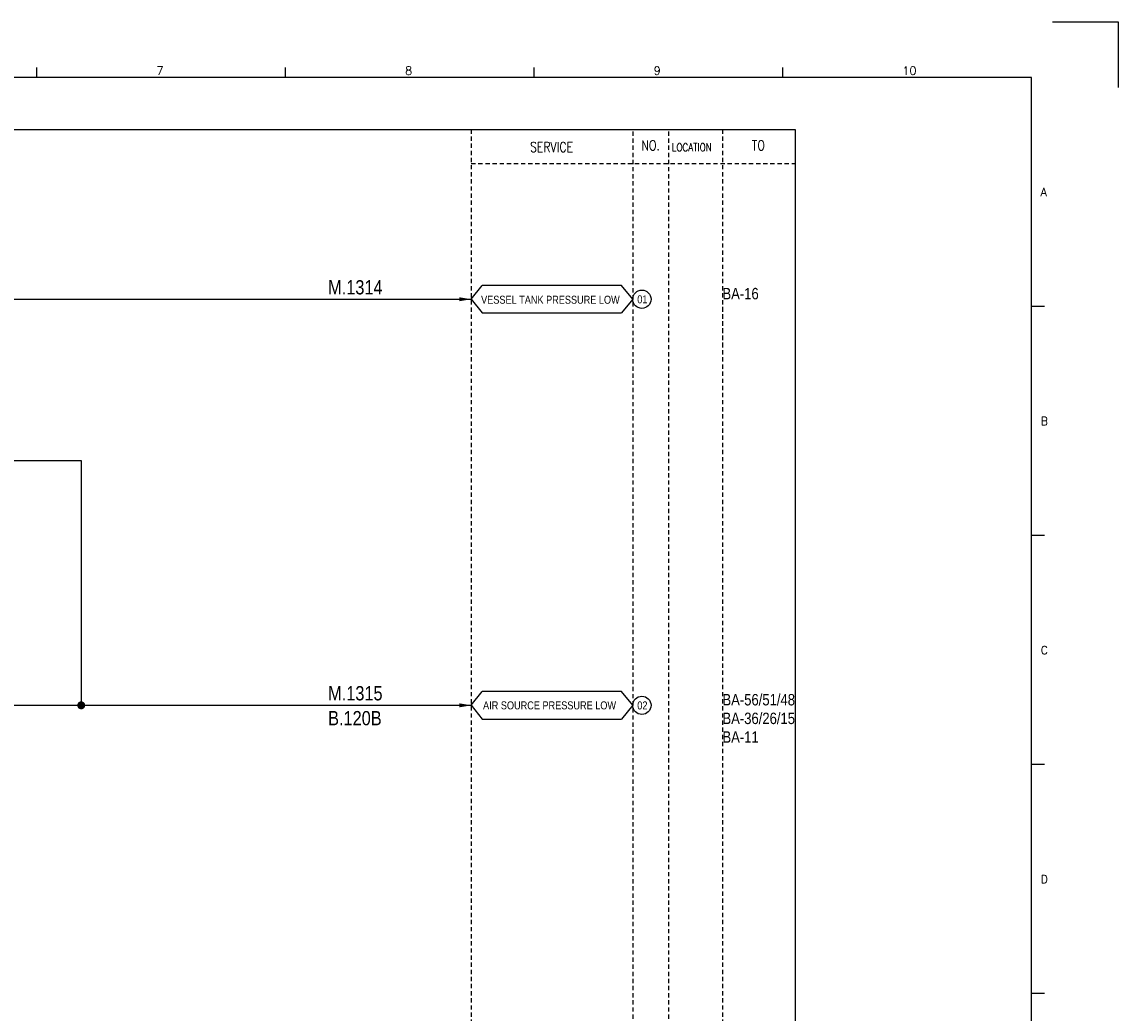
# Model space of a CAD drawing. Extents: x 1562 to 2528, y 409 to 1092.
# Tile 4 of 4: x 2143 to 2528, y 744 to 1092. Entities that reach past the tile are written whole.
import ezdxf
from ezdxf.enums import TextEntityAlignment as Align

# ---------------------------------------------------------------- set-up
doc = ezdxf.new("R2010")
doc.units = 0
doc.header["$MEASUREMENT"] = 0
doc.linetypes.add('HIDDEN', pattern=[4, 1.5, -1, 1.5])
doc.layers.get('0').update_dxf_attribs({"linetype": 'CONTINUOUS'})
doc.layers.get('DEFPOINTS').update_dxf_attribs({"linetype": 'CONTINUOUS'})
for name, color, linetype in [('CON', 4, 'CONTINUOUS'), ('DCS', 7, 'CONTINUOUS'), ('HID', 2, 'HIDDEN'), ('圖框CON', 4, 'CONTINUOUS'), ('框線', 6, 'CONTINUOUS')]:
    doc.layers.add(name, color=color, linetype=linetype)
doc.styles.add('DAYUKP', font='complex', dxfattribs={"bigfont": 'DAYUKP.SHX'})
doc.styles.add('ROMANS', font='romans', dxfattribs={"width": 0.8})
doc.styles.add('style3', font='ARIALN.TTF')

# ---------------------------------------------------------------- blocks, each defined once
blk = doc.blocks.new('LEADER')
at = {"layer": 'CON'}
blk.add_solid([(0.85, -0.57), (0.85, -1.57), (3.85, -1.07)], dxfattribs=at)
blk = doc.blocks.new('1')
at = {"layer": 'DEFPOINTS'}
blk.add_lwpolyline([(2189, 689.33), (2211.97, 689.33), (2211.97, 666.36)], dxfattribs=at)
at = {"layer": '圖框CON'}
for p, q in [((1832.37, 669.85), (1832.37, 673.29)), ((1919.66, 669.85), (1919.66, 673.29)), ((2006.95, 669.85), (2006.95, 673.29)), ((2094.24, 669.85), (2094.24, 673.29)), ((2186.14, 589.41), (2181.53, 589.41)), ((2186.14, 509.01), (2181.53, 509.01)), ((2186.14, 428.61), (2181.53, 428.61)), ((2186.14, 348.2), (2181.53, 348.2))]:
    blk.add_line(p, q, dxfattribs=at)
at = {"layer": '框線'}
for p, q in [((2181.53, 669.81), (1308.62, 669.81)), ((2181.53, 26.6), (2181.53, 669.81))]:
    blk.add_line(p, q, dxfattribs=at)
at = {"style": 'DAYUKP'}
for s, height, p in [('7', 2.87, (1874.39, 670.78)), ('8', 2.87, (1961.68, 670.78)), ('9', 2.87, (2048.97, 670.78)), ('10', 2.871, (2136.26, 670.78))]:
    blk.add_text(s, height=height, dxfattribs=at).set_placement(p)
for s, p in [('A', (2184.79, 629.6)), ('B', (2184.79, 549.2)), ('C', (2184.79, 468.8)), ('D', (2184.79, 388.39))]:
    blk.add_text(s, height=2.87, dxfattribs=at).set_placement(p, align=Align.MIDDLE_LEFT)

msp = doc.modelspace()

# ---------------------------------------------------------------- linework, layer by layer
at = {"layer": 'CON', "color": 6}
for p, q in [((2300.82, 994.26), (2304.72, 999.08)), ((2353.62, 999.08), (2304.72, 999.08)), ((2357.52, 994.26), (2353.62, 999.08)), ((2300.82, 994.26), (2304.72, 989.44)), ((2357.52, 994.26), (2353.62, 989.44)), ((2304.72, 989.44), (2353.62, 989.44)), ((2300.82, 851.7), (2304.72, 856.52)), ((2353.62, 856.52), (2304.72, 856.52)), ((2357.52, 851.7), (2353.62, 856.52)), ((2300.82, 851.7), (2304.72, 846.88)), ((2357.52, 851.7), (2353.62, 846.88)), ((2304.72, 846.88), (2353.62, 846.88))]:
    msp.add_line(p, q, dxfattribs=at)
at = {"layer": 'CON'}
for p, q in [((1939.81, 994.26), (2300.82, 994.26)), ((1997.17, 937.67), (2163.92, 937.67)), ((2163.92, 937.67), (2163.92, 851.7)), ((2123.45, 851.7), (2300.82, 851.7))]:
    msp.add_line(p, q, dxfattribs=at)
msp.add_lwpolyline([(1700.57, 1053.87), (2414.57, 1053.87), (2414.57, 554.06), (1700.57, 554.06)], close=True, dxfattribs=at)
at = {"layer": 'CON', "const_width": 1.4}
msp.add_lwpolyline([(2163.22, 851.7, 1), (2164.62, 851.7, 1)], format="xyb", close=True, dxfattribs=at)
at = {"layer": 'CON'}
for centre in [(2360.73, 994.26), (2360.73, 851.7)]:
    msp.add_circle(centre, 3.21, dxfattribs=at)
at = {"layer": 'HID'}
for p, q in [((2300.82, 1053.87), (2300.82, 554.06)), ((2357.52, 1053.17), (2357.52, 554.06)), ((2370.12, 1053.17), (2370.12, 554.06)), ((2389.02, 1053.87), (2389.02, 554.06)), ((2300.82, 1041.96), (2414.57, 1041.96)), ((2389.02, 991.56), (2389.02, 978.96))]:
    msp.add_line(p, q, dxfattribs=at)

# ---------------------------------------------------------------- block references
msp.add_blockref('1', (315.93, 402.28))
at = {"layer": 'CON', "xscale": 1.4, "yscale": 1.4, "zscale": 1.4}
for p in [(2295.43, 995.75), (2295.43, 853.19)]:
    msp.add_blockref('LEADER', p, dxfattribs=at)

# ---------------------------------------------------------------- texts
at = {"layer": 'CON', "style": 'ROMANS', "width": 0.8}
for s, p in [('NO.', (2363.82, 1048.26)), ('TO', (2401.62, 1048.26)), ('SERVICE', (2329.02, 1047.69))]:
    msp.add_text(s, height=3.5, dxfattribs=at).set_placement(p, align=Align.MIDDLE)
msp.add_text('LOCATION', height=2.8, dxfattribs=at).set_placement((2371.25, 1045.36), align=Align.BOTTOM_LEFT)
at = {"layer": 'CON', "style": 'style3'}
for s, p in [('BA-16', (2389.02, 994.23)), ('BA-56/51/48', (2389.02, 851.67)), ('BA-36/26/15', (2389.02, 845.12)), ('BA-11', (2389.02, 838.57))]:
    msp.add_text(s, height=4, dxfattribs=at).set_placement(p)
for s, p in [('VESSEL TANK PRESSURE LOW', (2304.3, 991.84)), ('01', (2359.13, 991.98)), ('AIR SOURCE PRESSURE LOW', (2304.99, 849.44)), ('02', (2359.13, 849.42))]:
    msp.add_text(s, height=2.8, dxfattribs=at).set_placement(p, align=Align.BOTTOM_LEFT)
at = {"layer": 'DCS', "linetype": 'ByBlock', "style": 'style3'}
for s, p in [('M.1314', (2250.6, 995.95)), ('M.1315', (2250.6, 853.43)), ('B.120B', (2250.6, 844.69))]:
    msp.add_text(s, height=5, dxfattribs=at).set_placement(p)

doc.saveas('drawing.dxf')
